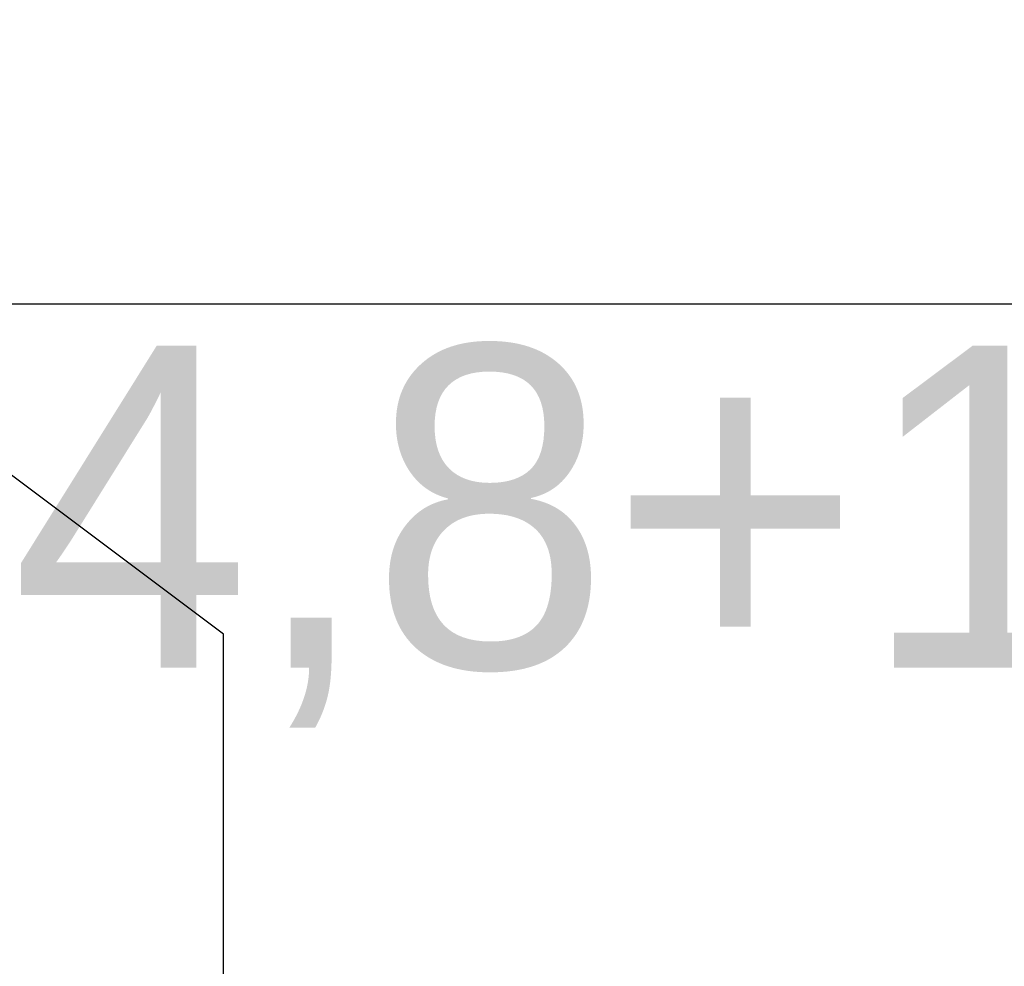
# Model space of a CAD drawing. Extents: x -805 to 3526, y -961 to 1039.
# Tile 225 of 256: x 982.19 to 983.72, y 41.93 to 43.4. Entities that reach past the tile are written whole.
import ezdxf
from ezdxf.enums import TextEntityAlignment as Align

# ---------------------------------------------------------------- set-up
doc = ezdxf.new("R2010")
doc.units = 0
doc.layers.add('EB-2273S-Q-ACHSE-TXT', color=7, linetype='Continuous', lineweight=50)
for name, color, linetype in [('Lichtraumprofil', 9, 'Continuous'), ('TTK-P-Bahnsteig', 12, 'Continuous'), ('TTK-P-QP Block', 162, 'Continuous'), ('TTK-P-Verm-ProVI', 112, 'Continuous')]:
    doc.layers.add(name, color=color, linetype=linetype)
doc.styles.add('PROVI', font='PROVI.SHX')

# ---------------------------------------------------------------- blocks, each defined once
blk = doc.blocks.new('2481114')
at = {"layer": 'EB-2273S-Q-ACHSE-TXT', "style": 'PROVI'}
blk.add_text('24,8+11.140', height=0.5, dxfattribs=at).set_placement((2.6768, 5.958), align=Align.CENTER)

msp = doc.modelspace()

# ---------------------------------------------------------------- linework, layer by layer
at = {"layer": 'Lichtraumprofil', "color": 251, "flags": 128}
msp.add_lwpolyline([(982.5092, 41.4929), (982.5092, 42.4429), (982.1092, 42.7429), (980.9992, 42.7429), (980.9992, 41.4929), (982.5092, 41.4929)], dxfattribs=at)
at = {"layer": 'TTK-P-Bahnsteig', "color": 251}
msp.add_circle((473.7851, 39.1322), 1000, dxfattribs=at)
at = {"layer": 'TTK-P-Verm-ProVI', "color": 251}
msp.add_lwpolyline([(960.7782, 20.9619), (1001.1983, 20.9619), (1001.1983, 42.9556), (960.7782, 42.9556)], close=True, dxfattribs=at)

# ---------------------------------------------------------------- block references
at = {"layer": 'TTK-P-QP Block', "color": 251}
msp.add_blockref('2481114', (980.9992, 36.4329), dxfattribs=at)

doc.saveas('drawing.dxf')
